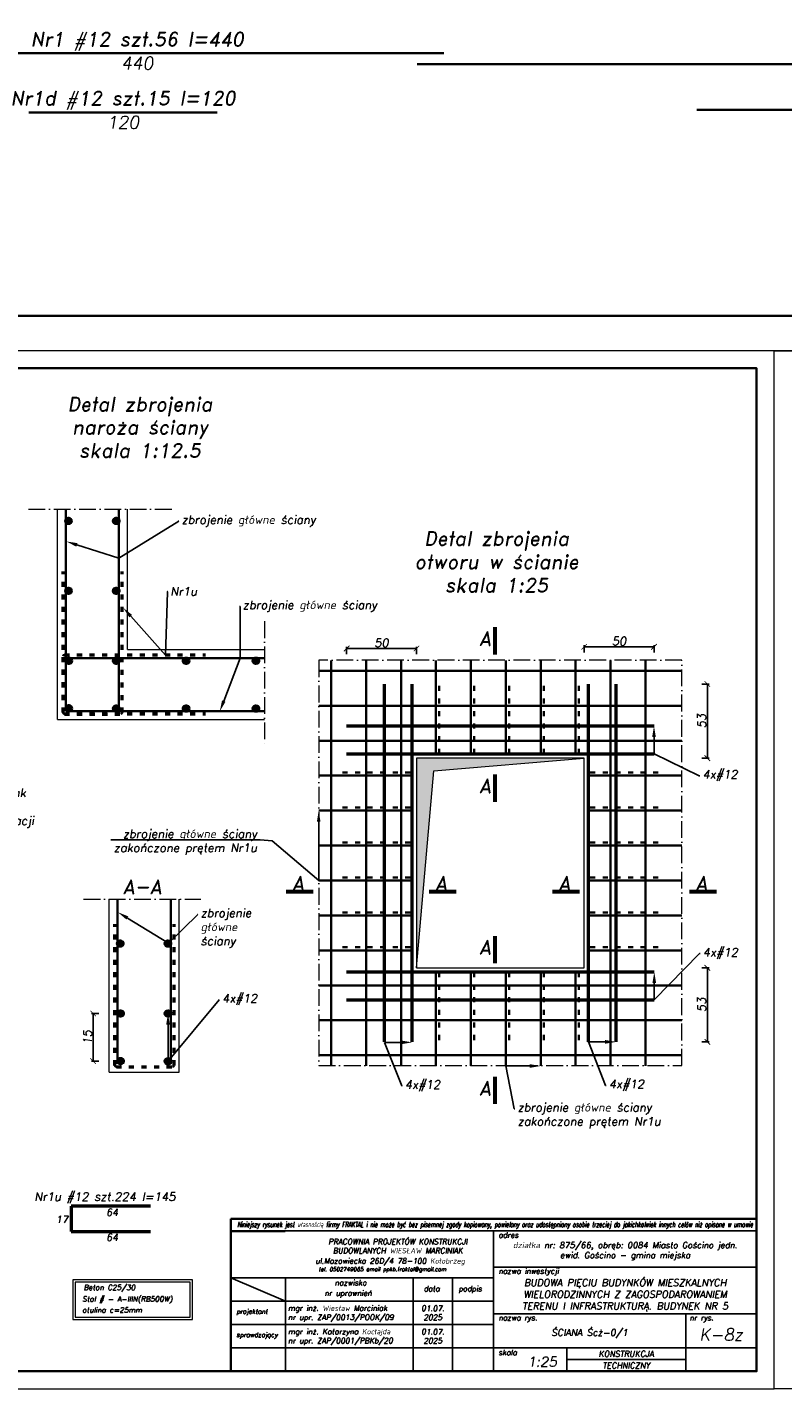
# Model space of a CAD drawing. Header units: millimetres. Extents: x 300938 to 312016, y 11971 to 20881.
# Tile 25 of 239: x 306782 to 307323, y 12999 to 13973. Entities that reach past the tile are written whole.
import ezdxf
from ezdxf import colors
from ezdxf.entities.mleader import LeaderData, LeaderLine
from ezdxf.math import Vec2, Vec3

# ---------------------------------------------------------------- set-up
doc = ezdxf.new("R2010")
doc.units = ezdxf.units.MM
doc.linetypes.add('ACAD_ISO03W100', pattern=[30, 12, -18])
doc.linetypes.add('ACAD_ISO10W100', pattern=[18, 12, -3, 0, -3])
for name, color, linetype, lineweight in [('konstrukcja', 3, 'Continuous', 35), ('konstrukcja fundamenty', 6, 'ACAD_ISO10W100', 35), ('konstrukcja wymiary', 1, 'Continuous', 13), ('opisy', 2, 'Continuous', 18), ('osie', 5, 'ACAD_ISO10W100', 13), ('zbrojenie', 4, 'Continuous', 50), ('zbrojenie płyty', 141, 'Continuous', 35), ('ściany konstrukcja', 85, 'Continuous', 20)]:
    doc.layers.add(name, color=color, linetype=linetype, lineweight=lineweight)
doc.layers.add('tabelka', color=5, linetype='Continuous')
doc.layers.add('Wymiary', color=7, linetype='Continuous')
doc.styles.add('KONSTRUKCJA', font='romand.shx', dxfattribs={"oblique": 10})
doc.styles.add('konstrukcja3', font='romand.shx', dxfattribs={"oblique": 10, "height": 6})
doc.styles.add('mój opis', font='romand.shx', dxfattribs={"oblique": 20})
doc.styles.get("Standard").update_dxf_attribs({"font": 'romand.shx', "oblique": 10})
doc.dimstyles.new('125', dxfattribs={"dimtxt": 6, "dimasz": 4, "dimexe": 1.25, "dimexo": 0.625, "dimgap": 1, "dimtad": 1, "dimdec": 0, "dimtxsty": 'konstrukcja3', "dimblk": 'ARCHTICK', "dimcen": 2.5, "dimadec": 0, "dimazin": 0, "dimtfac": 1, "dimtdec": 0, "dimtix": 1, "dimtmove": 0, "dimatfit": 3, "dimfxl": 4, "dimfxlon": 1, "dimarcsym": 0})

# ---------------------------------------------------------------- blocks, each defined once
blk = doc.blocks.new('_ArchTick')
at = {"color": 0, "linetype": 'ByBlock', "lineweight": 13, "const_width": 0.15}
blk.add_lwpolyline([(-0.5, -0.5), (0.5, 0.5)], dxfattribs=at)
blk = doc.blocks.new('*D24')
at = {"layer": 'Defpoints', "color": 0, "transparency": 16777216}
for p in [(307230.36, 13530.09), (307230.36, 13453.44), (307180.36, 13450.44)]:
    blk.add_point(p, dxfattribs=at)
at = {"layer": 'konstrukcja wymiary', "color": 0, "lineweight": -2, "transparency": 16777216}
for p, q in [((307180.36, 13526.09), (307180.36, 13531.34)), ((307180.36, 13530.09), (307230.36, 13530.09)), ((307230.36, 13526.09), (307230.36, 13531.34))]:
    blk.add_line(p, q, dxfattribs=at)
at = {"layer": 'konstrukcja wymiary', "color": 0, "lineweight": -2, "transparency": 16777216, "xscale": 4, "yscale": 4, "zscale": 4, "rotation": 180}
blk.add_blockref('_ArchTick', (307180.36, 13530.09), dxfattribs=at)
at = {"layer": 'konstrukcja wymiary', "color": 0, "lineweight": -2, "transparency": 16777216, "xscale": 4, "yscale": 4, "zscale": 4}
blk.add_blockref('_ArchTick', (307230.36, 13530.09), dxfattribs=at)
at = {"layer": 'konstrukcja wymiary', "color": 0, "transparency": 16777216, "insert": (307205.36, 13534.09), "char_height": 6, "attachment_point": 5, "style": 'konstrukcja3'}
blk.add_mtext('50', dxfattribs=at)
blk = doc.blocks.new('*D25')
at = {"layer": 'Defpoints', "color": 0, "transparency": 16777216}
for p in [(307060.36, 13528.89), (307010.36, 13453.44), (307060.36, 13450.44)]:
    blk.add_point(p, dxfattribs=at)
at = {"layer": 'konstrukcja wymiary', "color": 0, "lineweight": -2, "transparency": 16777216}
for p, q in [((307010.36, 13524.89), (307010.36, 13530.14)), ((307060.36, 13524.89), (307060.36, 13530.14)), ((307010.36, 13528.89), (307060.36, 13528.89))]:
    blk.add_line(p, q, dxfattribs=at)
at = {"layer": 'konstrukcja wymiary', "color": 0, "lineweight": -2, "transparency": 16777216, "xscale": 4, "yscale": 4, "zscale": 4, "rotation": 180}
blk.add_blockref('_ArchTick', (307010.36, 13528.89), dxfattribs=at)
at = {"layer": 'konstrukcja wymiary', "color": 0, "lineweight": -2, "transparency": 16777216, "xscale": 4, "yscale": 4, "zscale": 4}
blk.add_blockref('_ArchTick', (307060.36, 13528.89), dxfattribs=at)
at = {"layer": 'konstrukcja wymiary', "color": 0, "transparency": 16777216, "insert": (307035.36, 13532.89), "char_height": 6, "attachment_point": 5, "style": 'konstrukcja3'}
blk.add_mtext('50', dxfattribs=at)
blk = doc.blocks.new('*D26')
at = {"layer": 'Defpoints', "color": 0, "transparency": 16777216}
for p in [(307183.36, 13503.44), (307268.56, 13503.44), (307180.36, 13450.44)]:
    blk.add_point(p, dxfattribs=at)
at = {"layer": 'konstrukcja wymiary', "color": 0, "lineweight": -2, "transparency": 16777216}
for p, q in [((307264.56, 13503.44), (307269.81, 13503.44)), ((307268.56, 13450.44), (307268.56, 13503.44)), ((307264.56, 13450.44), (307269.81, 13450.44))]:
    blk.add_line(p, q, dxfattribs=at)
at = {"layer": 'konstrukcja wymiary', "color": 0, "lineweight": -2, "transparency": 16777216, "xscale": 4, "yscale": 4, "zscale": 4}
for p, rotation in [((307268.56, 13503.44), 90), ((307268.56, 13450.44), 270)]:
    blk.add_blockref('_ArchTick', p, dxfattribs=dict(at, rotation=rotation))
at = {"layer": 'konstrukcja wymiary', "color": 0, "transparency": 16777216, "insert": (307264.56, 13476.94), "char_height": 6, "attachment_point": 5, "rotation": 90, "style": 'konstrukcja3'}
blk.add_mtext('53', dxfattribs=at)
blk = doc.blocks.new('*D3')
at = {"layer": 'Defpoints', "color": 0, "transparency": 16777216}
for p in [(307180.36, 13300.44), (307203.36, 13247.44), (307268.56, 13247.44)]:
    blk.add_point(p, dxfattribs=at)
at = {"layer": 'konstrukcja wymiary', "color": 0, "lineweight": -2, "transparency": 16777216}
for p, q in [((307264.56, 13300.44), (307269.81, 13300.44)), ((307268.56, 13300.44), (307268.56, 13247.44)), ((307264.56, 13247.44), (307269.81, 13247.44))]:
    blk.add_line(p, q, dxfattribs=at)
at = {"layer": 'konstrukcja wymiary', "color": 0, "lineweight": -2, "transparency": 16777216, "xscale": 4, "yscale": 4, "zscale": 4}
for p, rotation in [((307268.56, 13300.44), 90), ((307268.56, 13247.44), 270)]:
    blk.add_blockref('_ArchTick', p, dxfattribs=dict(at, rotation=rotation))
at = {"layer": 'konstrukcja wymiary', "color": 0, "transparency": 16777216, "insert": (307264.56, 13273.94), "char_height": 6, "attachment_point": 5, "rotation": 90, "style": 'konstrukcja3'}
blk.add_mtext('53', dxfattribs=at)
blk = doc.blocks.new('*D27')
at = {"layer": 'Defpoints', "color": 0, "transparency": 16777216}
for p in [(306828.93, 13267.73), (306848.58, 13267.73), (306848.58, 13233.71)]:
    blk.add_point(p, dxfattribs=at)
at = {"layer": 'konstrukcja wymiary', "color": 0, "lineweight": -2, "transparency": 16777216}
for p, q in [((306832.93, 13267.73), (306827.68, 13267.73)), ((306828.93, 13233.71), (306828.93, 13267.73)), ((306832.93, 13233.71), (306827.68, 13233.71))]:
    blk.add_line(p, q, dxfattribs=at)
at = {"layer": 'konstrukcja wymiary', "color": 0, "lineweight": -2, "transparency": 16777216, "xscale": 4, "yscale": 4, "zscale": 4}
for p, rotation in [((306828.93, 13267.73), 90), ((306828.93, 13233.71), 270)]:
    blk.add_blockref('_ArchTick', p, dxfattribs=dict(at, rotation=rotation))
at = {"layer": 'konstrukcja wymiary', "color": 0, "transparency": 16777216, "insert": (306824.93, 13250.72), "char_height": 6, "attachment_point": 5, "rotation": 90, "style": 'konstrukcja3'}
blk.add_mtext('15', dxfattribs=at)

msp = doc.modelspace()

# ---------------------------------------------------------------- hatches: boundary and pattern name
at = {"layer": 'konstrukcja wymiary'}
msp.add_hatch(color=256, dxfattribs=at).paths.add_polyline_path([(307072.666, 13441.429), (307180.364, 13450.445), (307060.364, 13450.445), (307060.364, 13300.445)])
at = {"layer": 'zbrojenie'}
for points in [[(306811.289, 13618.18, 1), (306811.289, 13622.02, 1)], [(306845.445, 13618.18, -1), (306845.445, 13622.02, -1)], [(306811.289, 13568.18, 1), (306811.289, 13572.02, 1)], [(306845.445, 13568.18, -1), (306845.445, 13572.02, -1)], [(306809.623, 13520.071, 1), (306813.463, 13520.071, 1)], [(306843.553, 13520.071, 1), (306847.393, 13520.071, 1)], [(306893.553, 13520.071, 1), (306897.393, 13520.071, 1)], [(306943.553, 13520.071, 1), (306947.393, 13520.071, 1)], [(306809.623, 13486.053, -1), (306813.463, 13486.053, -1)], [(306843.553, 13485.915, -1), (306847.393, 13485.915, -1)], [(306893.553, 13485.915, -1), (306897.393, 13485.915, -1)], [(306943.553, 13485.915, -1), (306947.393, 13485.915, -1)], [(306848.327, 13315.84, 1), (306848.327, 13319.68, 1)], [(306882.483, 13315.84, -1), (306882.483, 13319.68, -1)], [(306846.661, 13267.732, 1), (306850.501, 13267.732, 1)], [(306880.591, 13267.732, 1), (306884.431, 13267.732, 1)], [(306846.661, 13233.714, -1), (306850.501, 13233.714, -1)], [(306880.591, 13233.576, -1), (306884.431, 13233.576, -1)]]:
    msp.add_hatch(color=256, dxfattribs=at).paths.add_polyline_path(points)

# ---------------------------------------------------------------- linework, layer by layer
msp.add_line((306927.394, 13111.748), (306966.429, 13111.748))
at = {"layer": 'konstrukcja'}
for points in [[(311991.285, 15816.794), (311991.285, 13766.794), (306291.285, 13766.794), (306291.285, 15816.794)], [(306278.785, 13011.794), (307303.785, 13011.794), (307303.785, 13729.294), (306278.785, 13729.294)]]:
    msp.add_lwpolyline(points, close=True, dxfattribs=at)
at = {"layer": 'konstrukcja fundamenty', "linetype": 'Continuous'}
for p, q in [((307303.785, 13120.942), (306927.394, 13120.942)), ((306927.394, 13120.942), (306927.394, 13011.794)), ((306927.394, 13112.165), (306927.394, 13011.794))]:
    msp.add_line(p, q, dxfattribs=at)
at = {"layer": 'konstrukcja wymiary'}
for p, q in [((307060.364, 13300.445), (307072.666, 13441.429)), ((307072.666, 13441.429), (307180.364, 13450.445))]:
    msp.add_line(p, q, dxfattribs=at)
for points in [[(312016.285, 15841.794), (312016.285, 13741.794), (306266.285, 13741.794), (306266.285, 15841.794)], [(306266.285, 12999.294), (307316.285, 12999.294), (307316.285, 13741.794), (306266.285, 13741.794)], [(307316.285, 13741.794), (307841.285, 13741.794), (307841.285, 12999.294), (307316.285, 12999.294)], [(306814.491, 13048.847), (306900.029, 13048.847), (306900.029, 13077.243), (306814.491, 13077.243)], [(306816.171, 13050.527), (306898.349, 13050.527), (306898.349, 13075.563), (306816.171, 13075.563)]]:
    msp.add_lwpolyline(points, close=True, dxfattribs=at)
at = {"layer": 'osie'}
for p, q in [((306782.691, 13628.503), (306885.236, 13628.503)), ((306951.487, 13548.372), (306951.487, 13460.289)), ((306822.08, 13349.584), (306905.925, 13349.584))]:
    msp.add_line(p, q, dxfattribs=at)
msp.add_lwpolyline([(306990.364, 13230.445), (307250.364, 13230.445), (307250.364, 13520.445), (306990.364, 13520.445)], close=True, dxfattribs=at)
at = {"layer": 'tabelka', "color": 2, "linetype": 'ByBlock'}
for p, q in [((307303.785, 13112.165), (306927.394, 13112.165)), ((307303.785, 13112.165), (306927.394, 13112.165)), ((307115.589, 13112.165), (307115.589, 13011.794)), ((307115.589, 13112.165), (307115.589, 13011.794)), ((307303.785, 13112.165), (307303.785, 13011.794)), ((307303.785, 13112.165), (307303.785, 13011.794)), ((307115.589, 13086.39), (307303.785, 13086.39)), ((306927.394, 13078.708), (307115.589, 13078.708)), ((306927.394, 13078.708), (306966.56, 13061.979)), ((306927.394, 13078.708), (307115.589, 13078.708)), ((306927.394, 13078.708), (306966.56, 13061.979)), ((306966.56, 13078.708), (306966.56, 13011.794)), ((306966.56, 13078.708), (306966.56, 13011.794)), ((307058.043, 13078.708), (307058.043, 13011.794)), ((307058.043, 13078.708), (307058.043, 13011.794)), ((307086.075, 13078.708), (307086.075, 13011.794)), ((306927.394, 13061.979), (307115.589, 13061.979)), ((306927.394, 13061.979), (307115.589, 13061.979)), ((307115.589, 13052.922), (307303.785, 13052.922)), ((307115.589, 13052.922), (307303.785, 13052.922)), ((307253.027, 13052.922), (307253.027, 13011.794)), ((307253.027, 13052.922), (307253.027, 13011.794)), ((306927.394, 13045.251), (307115.589, 13045.251)), ((306927.394, 13045.251), (307115.589, 13045.251)), ((306927.394, 13028.522), (307303.785, 13028.522)), ((306927.394, 13028.522), (307253.027, 13028.522)), ((307167.866, 13028.522), (307167.866, 13011.794)), ((307167.866, 13028.522), (307167.866, 13011.794)), ((307167.866, 13020.158), (307253.027, 13020.158)), ((306927.394, 13011.794), (307303.785, 13011.794)), ((306927.394, 13011.794), (307303.785, 13011.794)), ((306969.215, 13011.794), (307303.785, 13011.794)), ((306969.215, 13011.794), (307303.785, 13011.794))]:
    msp.add_line(p, q, dxfattribs=at)
at = {"layer": 'Wymiary', "lineweight": 60}
for p, q in [((307116.543, 13544.012), (307116.543, 13524.672)), ((307116.543, 13438.631), (307116.543, 13419.29)), ((306967.139, 13354.921), (306986.479, 13354.921)), ((307069.451, 13354.921), (307088.791, 13354.921)), ((307157.729, 13354.921), (307177.069, 13354.921)), ((307255.74, 13354.921), (307275.08, 13354.921)), ((307116.543, 13323.16), (307116.543, 13303.82)), ((307116.543, 13222.41), (307116.543, 13203.07))]:
    msp.add_line(p, q, dxfattribs=at)
at = {"layer": 'zbrojenie', "linetype": 'ACAD_ISO03W100', "ltscale": 0.3}
for p, q in [((306807.502, 13482.992), (306807.502, 13584.031)), ((306849.782, 13482.992), (306849.782, 13584.031)), ((306807.365, 13483.128), (306807.365, 13523.408)), ((306808.365, 13524.408), (306909.404, 13524.408)), ((306808.365, 13482.128), (306909.404, 13482.128)), ((306808.502, 13481.992), (306848.782, 13481.992)), ((306844.54, 13230.652), (306844.54, 13331.691)), ((306886.82, 13230.652), (306886.82, 13331.691)), ((306845.54, 13229.652), (306885.82, 13229.652))]:
    msp.add_line(p, q, dxfattribs=at)
at = {"layer": 'zbrojenie'}
for p, q in [((307037.364, 13247.445), (307037.364, 13503.445)), ((307057.364, 13247.445), (307057.364, 13503.445)), ((307183.364, 13247.445), (307183.364, 13503.445)), ((307203.364, 13247.445), (307203.364, 13503.445)), ((307010.364, 13473.445), (307230.364, 13473.445)), ((307010.364, 13453.445), (307230.364, 13453.445)), ((307010.364, 13297.445), (307230.364, 13297.445)), ((307010.364, 13277.445), (307230.364, 13277.445)), ((306870.018, 13129.857), (306813.084, 13129.857)), ((306813.084, 13129.857), (306813.084, 13111.857)), ((306813.084, 13111.857), (306870.018, 13111.857))]:
    msp.add_line(p, q, dxfattribs=at)
for centre in [(306811.289, 13620.1), (306845.445, 13620.1), (306811.289, 13570.1), (306845.445, 13570.1), (306811.543, 13520.071), (306845.473, 13520.071), (306895.473, 13520.071), (306945.473, 13520.071), (306811.543, 13486.053), (306845.473, 13485.915), (306895.473, 13485.915), (306945.473, 13485.915), (306848.327, 13317.76), (306882.483, 13317.76), (306848.581, 13267.732), (306882.511, 13267.732), (306848.581, 13233.714), (306882.511, 13233.576)]:
    msp.add_circle(centre, 1.92, dxfattribs=at)
at = {"layer": 'zbrojenie płyty'}
for p, q in [((306640.94, 13954.713), (307079.94, 13954.713)), ((307060.94, 13946.884), (307999.94, 13946.884)), ((306782.809, 13912.39), (306917.809, 13912.39)), ((308419.94, 13914.231), (307260.94, 13914.231))]:
    msp.add_line(p, q, dxfattribs=at)
at = {"layer": 'zbrojenie płyty', "ltscale": 0.5}
for p, q in [((306809.404, 13484.031), (306809.404, 13628.503)), ((306847.404, 13484.031), (306847.404, 13628.503)), ((306809.404, 13522.031), (306951.487, 13522.031)), ((306999.28, 13230.203), (306999.28, 13520.203)), ((307024.28, 13230.203), (307024.28, 13520.203)), ((307049.28, 13230.203), (307049.28, 13520.203)), ((307074.28, 13453.445), (307074.28, 13520.203)), ((307099.28, 13453.445), (307099.28, 13520.203)), ((307124.28, 13453.445), (307124.28, 13520.203)), ((307149.28, 13453.445), (307149.28, 13520.203)), ((307174.28, 13453.445), (307174.28, 13520.203)), ((307199.28, 13230.203), (307199.28, 13520.203)), ((307224.28, 13230.203), (307224.28, 13520.203)), ((306990.364, 13512.893), (307250.364, 13512.893)), ((306809.404, 13484.031), (306951.487, 13484.031)), ((306990.364, 13487.893), (307250.364, 13487.893)), ((306990.364, 13462.893), (307250.364, 13462.893)), ((306990.364, 13437.893), (307057.364, 13437.893)), ((307183.364, 13437.893), (307250.364, 13437.893)), ((306990.364, 13412.893), (307057.364, 13412.893)), ((307183.364, 13412.893), (307250.364, 13412.893)), ((306990.364, 13387.893), (307057.364, 13387.893)), ((307183.364, 13387.893), (307250.364, 13387.893)), ((306990.364, 13362.893), (307057.364, 13362.893)), ((307183.364, 13362.893), (307250.364, 13362.893)), ((306846.442, 13231.691), (306846.442, 13349.584)), ((306884.442, 13231.691), (306884.442, 13349.584)), ((306990.364, 13337.893), (307057.364, 13337.893)), ((307183.364, 13337.893), (307250.364, 13337.893)), ((306990.364, 13312.893), (307057.364, 13312.893)), ((307183.364, 13312.893), (307250.364, 13312.893)), ((307074.28, 13230.203), (307074.28, 13297.445)), ((307099.28, 13230.203), (307099.28, 13297.445)), ((307124.28, 13230.203), (307124.28, 13297.445)), ((307149.28, 13230.203), (307149.28, 13297.445)), ((307174.28, 13230.203), (307174.28, 13297.445)), ((306990.364, 13287.893), (307250.364, 13287.893)), ((306990.364, 13262.893), (307250.364, 13262.893)), ((306990.364, 13237.893), (307250.364, 13237.893))]:
    msp.add_line(p, q, dxfattribs=at)
at = {"layer": 'zbrojenie płyty', "linetype": 'ACAD_ISO03W100', "ltscale": 0.3}
for p, q in [((307076.621, 13453.515), (307076.621, 13504.178)), ((307101.621, 13453.515), (307101.621, 13504.178)), ((307126.621, 13453.515), (307126.621, 13504.178)), ((307151.621, 13453.515), (307151.621, 13504.178)), ((307176.621, 13453.515), (307176.621, 13504.178)), ((307007.364, 13440.101), (307058.027, 13440.101)), ((307233.364, 13440.101), (307182.701, 13440.101)), ((307007.364, 13415.101), (307058.027, 13415.101)), ((307233.364, 13415.101), (307182.701, 13415.101)), ((307007.364, 13390.101), (307058.027, 13390.101)), ((307233.364, 13390.101), (307182.701, 13390.101)), ((307007.364, 13365.101), (307058.027, 13365.101)), ((307233.364, 13365.101), (307182.701, 13365.101)), ((307007.364, 13340.101), (307058.027, 13340.101)), ((307233.364, 13340.101), (307182.701, 13340.101)), ((307007.364, 13315.101), (307058.027, 13315.101)), ((307233.364, 13315.101), (307182.701, 13315.101)), ((307076.621, 13297.375), (307076.621, 13246.712)), ((307101.621, 13297.375), (307101.621, 13246.712)), ((307126.621, 13297.375), (307126.621, 13246.712)), ((307151.621, 13297.375), (307151.621, 13246.712)), ((307176.621, 13297.375), (307176.621, 13246.712))]:
    msp.add_line(p, q, dxfattribs=at)
at = {"layer": 'zbrojenie płyty', "ltscale": 0.5}
for centre, start, end in [((306808.365, 13523.408), 90, 180), ((306808.365, 13483.128), 180, 270), ((306808.502, 13482.992), 180, 270), ((306848.782, 13482.992), 270, 0), ((306845.403, 13230.788), 180, 270), ((306845.54, 13230.652), 180, 270), ((306885.82, 13230.652), 270, 0)]:
    msp.add_arc(centre, 1, start, end, dxfattribs=at)
at = {"layer": 'ściany konstrukcja'}
for p, q in [((306803.404, 13478.031), (306803.404, 13628.503)), ((306853.404, 13528.031), (306853.404, 13628.503)), ((306853.404, 13528.031), (306951.487, 13528.031)), ((306803.404, 13478.031), (306951.487, 13478.031)), ((306840.442, 13225.691), (306840.442, 13349.584)), ((306890.442, 13225.691), (306890.442, 13349.584)), ((306840.442, 13225.691), (306890.442, 13225.691))]:
    msp.add_line(p, q, dxfattribs=at)
msp.add_lwpolyline([(307060.364, 13300.445), (307180.364, 13300.445), (307180.364, 13450.445), (307060.364, 13450.445)], close=True, dxfattribs=at)

# ---------------------------------------------------------------- texts
at = {"insert": (306931.984, 13118.714), "char_height": 3.801927, "width": 361.1286, "attachment_point": 1}
msp.add_mtext('{\\Fsimplex|c238;\\W0.6;Niniejszy rysunek jest własnością firmy FRAKTAL i nie może być bez pisemnej zgody kopiowany, powielany oraz udostępniony osobie trzeciej do jakichkolwiek innych celów niż opisane w umowie}', dxfattribs=at)
at = {"style": 'mój opis'}
for s, insert, char_height, width, attachment_point in [('{\\Q10;adres}', (307119.043, 13111.204), 3.87233, 191.63894, 1), ('\\pxqc;{\\Q10;PRACOWNIA PROJEKTÓW KONSTRUKCJI\\PBUDOWLANYCH WIESŁAW MARCINIAK}', (306951.187, 13106.475), 3.87233, 191.63894, 1), ('\\pxqc;{\\Q10;działka nr: 875/66, obręb: 0084 Miasto Gościno jedn. ewid. Gościno - gmina miejska }', (307209.687, 13097.72), 4.33333, 188.19538, 5), ('{\\Q10;ul.Mazowiecka 26D/4 78-100 Kołobrzeg\\P\\pxql;\\H0.85511x; \\H0.85714x;tel. 0502749065 email ppkb.fraktal@gmail.com}', (306987.992, 13092.68), 3.87233, 191.63894, 1), ('{\\Q10;nazwa inwestycji}', (307119.043, 13085.429), 3.87233, 191.63894, 1), ('{\\Q10;nazwisko}', (307001.822, 13077.139), 3.87233, 191.63894, 1), ('{\\Q10;data}', (307065.496, 13072.836), 3.87233, 191.63894, 1), ('{\\Q10;podpis}', (307090.401, 13072.836), 3.87233, 191.63894, 1), ('\\pxsm1,qc;{\\Q10;BUDOWA PIĘCIU BUDYNKÓW MIESZKALNYCH WIELORODZINNYCH Z ZAGOSPODAROWANIEM TERENU I INFRASTRUKTURĄ. BUDYNEK NR 5}', (307209.687, 13066.326), 4.999995, 188.19538, 5), ('{\\Q10;nr uprawnień}', (306994.513, 13069.624), 3.87233, 191.63894, 1), ('\\pxt20;{\\Q10;projektant}', (306931.418, 13056.27), 3.31128, 191.63894, 1), ('{\\Q10;mgr inż. Wiesław Marciniak}', (306968.44, 13058.864), 3.87233, 191.63894, 1), ('\\A1;{\\Q10;nr upr. ZAP/0013/POOK/09}', (306968.44, 13052.388), 3.87233, 191.63894, 1), ('{\\Q10;01.07.\\P2025}', (307072.059, 13053.615), 3.87233, 28.03215, 5), ('{\\Q10;mgr inż. Katarzyna Kocłajda}', (306968.44, 13042.136), 3.87233, 191.63894, 1), ('{\\Q10;01.07.\\P2025}', (307072.059, 13036.887), 3.87233, 28.03215, 5), ('{\\Q10;nazwa rys.}', (307119.043, 13052.083), 3.86666, 191.63894, 1), ('\\pxqc;{\\Q10;ŚCIANA Ścż-0/1}', (307184.308, 13038.731), 4.79999, 137.43732, 5), ('{\\Q10;nr rys.}', (307255.743, 13051.976), 3.87233, 191.63894, 1), ('{\\Q10;K-8z}', (307278.406, 13038.043), 8.62312, 50.75806, 5), ('\\pxt20;{\\Q10;sprawdzający}', (306931.418, 13039.542), 3.31128, 191.63894, 1), ('\\A1;{\\Q10;nr upr. ZAP/0001/PBKb/20}', (306968.44, 13035.66), 3.87233, 191.63894, 1), ('{\\Q10;skala}', (307118.974, 13027.149), 3.87233, 191.63894, 1), ('{\\Q10;KONSTRUKCJA}', (307210.446, 13024.34), 4.18212, 85.16082, 5), ('{\\Q10;1:25}', (307139.748, 13022.147), 7.04061, 191.63894, 1), ('{\\Q10;TECHNICZNY}', (307210.446, 13015.976), 4.18212, 85.16082, 5)]:
    msp.add_mtext(s, dxfattribs=dict(at, insert=insert, char_height=char_height, width=width, attachment_point=attachment_point))
at = {"layer": 'opisy'}
for s, insert, char_height, width, attachment_point in [('Nr1 #12 szt.56 l=440', (306860.44, 13963.114), 9.99999, 253.11941, 5), ('440', (306860.44, 13947.6), 9, 253.11941, 5), ('Nr1d #12 szt.15 l=120', (306850.309, 13920.792), 9.99999, 253.11941, 5), ('120', (306850.309, 13905.278), 9, 253.11941, 5), ('A', (307105.052, 13540.973), 10, 12.85085, 1), ('A', (307105.052, 13435.591), 10, 12.85085, 1), ('A', (306971.277, 13365.941), 10, 12.85085, 1), ('A', (307073.589, 13365.941), 10, 12.85085, 1), ('A', (307161.867, 13365.941), 10, 12.85085, 1), ('A', (307259.878, 13365.941), 10, 12.85085, 1), ('\\pxqc;{\\H0.66667x;A-A}', (306625.81, 13363.311), 15, 476.29759, 1), ('A', (307105.052, 13320.121), 10, 12.85085, 1), ('A', (307105.052, 13219.371), 10, 12.85085, 1)]:
    msp.add_mtext(s, dxfattribs=dict(at, insert=insert, char_height=char_height, width=width, attachment_point=attachment_point))
at = {"layer": 'opisy', "style": 'KONSTRUKCJA'}
for s, insert, char_height, width, attachment_point in [('\\pxqc;{\\H0.66667x;Detal zbrojenia \\Pnaroża ściany\\P\\H1x;skala 1:12.5}', (306624.245, 13708.752), 15, 476.29759, 1), ('\\pxqc;{\\H0.66667x;Detal zbrojenia \\Potworu w ścianie\\Pskala 1:25}', (306879.53, 13612.545), 15, 476.29759, 1), ('Nr2 w układzie jak\\Pkotwiony element\\Pwyższej kondygnacji', (306705.288, 13428.675), 6, 246.15532, 1), ('Nr1u #12 szt.224 l=145', (306837.375, 13135.738), 6, 166.44856, 5), ('17', (306806.653, 13120.504), 5, 72.84674, 5), ('64', (306842.537, 13125.556), 5, 72.84674, 5), ('64', (306842.537, 13107.556), 5, 72.84674, 5), ('Beton C25/30', (306822.178, 13073.673), 3.78, 119.54237, 1), ('Stal # - A-IIIN(RB500W) ', (306821.192, 13065.4), 3.78, 119.54237, 1), ('otulina c=25mm', (306821.162, 13057.517), 3.78, 119.54237, 1)]:
    msp.add_mtext(s, dxfattribs=dict(at, insert=insert, char_height=char_height, width=width, attachment_point=attachment_point))

# ---------------------------------------------------------------- dimensions: what is measured, and where the dimension line sits
at = {"layer": 'konstrukcja wymiary'}
for base, p1, p2, picture, middle in [((307060.364, 13528.89), (307010.364, 13453.445), (307060.364, 13450.445), '*D25', (307035.364, 13532.89)), ((307230.364, 13530.089), (307180.364, 13450.445), (307230.364, 13453.445), '*D24', (307205.364, 13534.089))]:
    dim = msp.add_linear_dim(base=base, p1=p1, p2=p2, dimstyle='125', override={"dimtmove": 1}, dxfattribs=at)
    dim.commit()
    dim.dimension.update_dxf_attribs({"geometry": picture, "text_midpoint": middle})
for base, p1, p2, picture, middle in [((307268.555, 13503.445), (307180.364, 13450.445), (307183.364, 13503.445), '*D26', (307264.555, 13476.945)), ((307268.555, 13247.445), (307180.364, 13300.445), (307203.364, 13247.445), '*D3', (307264.555, 13273.945))]:
    dim = msp.add_linear_dim(base=base, p1=p1, p2=p2, angle=90, dimstyle='125', override={"dimtmove": 1}, dxfattribs=at)
    dim.commit()
    dim.dimension.update_dxf_attribs({"geometry": picture, "text_midpoint": middle})
dim = msp.add_linear_dim(base=(306828.929, 13267.732), p1=(306848.581, 13233.714), p2=(306848.581, 13267.732), angle=90, text='15', dimstyle='125', override={"dimtmove": 1}, dxfattribs=at)
dim.commit()
dim.dimension.update_dxf_attribs({"geometry": '*D27', "text_midpoint": (306824.929, 13250.723)})

# ---------------------------------------------------------------- leaders
ml = msp.add_multileader_mtext('Standard', dxfattribs=at)
ml.set_content('zbrojenie główne ściany', color=256, style='KONSTRUKCJA')
ml.set_leader_properties()
ml.build(insert=Vec2(0, 0))
ml.multileader.update_dxf_attribs({"text_right_attachment_type": 6, "dogleg_length": 0.36, "arrow_head_size": 8})
ctx = ml.context
ctx.base_point, ctx.char_height, ctx.arrow_head_size, ctx.plane_origin = Vec3(306890.249, 13619.996), 6, 8, Vec3(306906.069, 13619.425)
ctx.right_attachment = 6
notes = []
notes.append((ctx, [(1, (1, 1, 0), (306889.889, 13619.996), (1, 0), 0.36, [(0, [(306809.669, 13605.438), (306847.2, 13593.389), (306890.249, 13619.996)], 0, [])])]))
ctx.mtext.insert, ctx.mtext.flow_direction = Vec3(306892.249, 13623.996), 5
ml = msp.add_multileader_mtext('Standard', dxfattribs=at)
ml.set_content('Nr1u', color=256, style='KONSTRUKCJA')
ml.set_leader_properties()
ml.build(insert=Vec2(0, 0))
ml.multileader.update_dxf_attribs({"text_right_attachment_type": 6, "dogleg_length": 0.36, "arrow_head_size": 8})
ctx = ml.context
ctx.base_point, ctx.char_height, ctx.arrow_head_size, ctx.plane_origin = Vec3(306882.205, 13569.687), 6, 8, Vec3(306898.025, 13568.515)
ctx.right_attachment = 6
notes.append((ctx, [(1, (1, 1, 0), (306881.845, 13569.687), (1, 0), 0.36, [(0, [(306850.488, 13557.965), (306880.748, 13524.156), (306882.205, 13569.087)], 0, [])])]))
ctx.mtext.insert, ctx.mtext.flow_direction = Vec3(306884.205, 13572.687), 5
ml = msp.add_multileader_mtext('Standard', dxfattribs=at)
ml.set_content('zbrojenie główne ściany', color=256, style='KONSTRUKCJA')
ml.set_leader_properties()
ml.build(insert=Vec2(0, 0))
ml.multileader.update_dxf_attribs({"text_right_attachment_type": 6, "dogleg_length": 0.36, "arrow_head_size": 8})
ctx = ml.context
ctx.base_point, ctx.char_height, ctx.arrow_head_size, ctx.plane_origin = Vec3(306934.131, 13559.024), 6, 8, Vec3(306949.951, 13558.453)
ctx.right_attachment = 6
notes.append((ctx, [(1, (1, 1, 0), (306933.771, 13559.024), (1, 0), 0.36, [(0, [(306919.549, 13483.822), (306934.277, 13521.967), (306934.131, 13559.024)], 0, [])])]))
ctx.mtext.insert, ctx.mtext.flow_direction = Vec3(306936.131, 13563.024), 5
ml = msp.add_multileader_mtext('Standard', dxfattribs=at)
ml.set_content('4x#12', color=256, style='KONSTRUKCJA')
ml.set_leader_properties()
ml.build(insert=Vec2(0, 0))
ml.multileader.update_dxf_attribs({"text_right_attachment_type": 6, "dogleg_length": 0.36, "arrow_head_size": 8})
ctx = ml.context
ctx.base_point, ctx.char_height, ctx.arrow_head_size, ctx.plane_origin = Vec3(307263.092, 13437.885), 6, 8, Vec3(307290.646, 13457.818)
ctx.right_attachment = 6
notes.append((ctx, [(1, (1, 1, 0), (307262.732, 13437.885), (1, 0), 0.36, [(0, [(307230.364, 13473.445), (307230.364, 13453.445), (307262.732, 13437.885)], 0, [])])]))
ctx.mtext.insert, ctx.mtext.flow_direction = Vec3(307265.092, 13441.885), 5
ml = msp.add_multileader_mtext('Standard', dxfattribs=at)
ml.set_content('zbrojenie główne ściany \\Pzakończone prętem Nr1u', color=256, style='KONSTRUKCJA')
ml.set_leader_properties()
ml.build(insert=Vec2(0, 0))
ml.multileader.update_dxf_attribs({"text_right_attachment_type": 6, "dogleg_length": 0.36, "arrow_head_size": 8})
ctx = ml.context
ctx.base_point, ctx.char_height, ctx.arrow_head_size, ctx.plane_origin = Vec3(306824.655, 13395.293), 6, 8, Vec3(306872.738, 13395.575)
ctx.right_attachment, ctx.text_align_type = 6, 2
notes.append((ctx, [(0, (1, 1, 0), (306948.492, 13392.093), (-1, 0), 0.36, [(0, [(306990.364, 13412.893), (306990.364, 13362.893), (306957.073, 13391.293)], 0, [])])]))
ctx.mtext.insert, ctx.mtext.alignment, ctx.mtext.flow_direction = Vec3(306946.132, 13399.293), 3, 5
ml = msp.add_multileader_mtext('Standard', dxfattribs=at)
ml.set_content('zbrojenie \\Pgłówne \\Pściany', color=256, style='KONSTRUKCJA')
ml.set_leader_properties()
ml.build(insert=Vec2(0, 0))
ml.multileader.update_dxf_attribs({"text_right_attachment_type": 6, "dogleg_length": 0.36, "arrow_head_size": 8})
ctx = ml.context
ctx.base_point, ctx.char_height, ctx.arrow_head_size, ctx.plane_origin = Vec3(306903.88, 13338.661), 6, 8, Vec3(306919.7, 13338.089)
ctx.right_attachment = 6
notes.append((ctx, [(1, (1, 1, 0), (306903.52, 13338.661), (1, 0), 0.36, [(0, [(306846.603, 13340.243), (306882.786, 13318.115), (306903.88, 13338.661)], 0, [])])]))
ctx.mtext.insert, ctx.mtext.flow_direction = Vec3(306905.88, 13342.661), 5
ml = msp.add_multileader_mtext('Standard', dxfattribs=at)
ml.set_content('4x#12', color=256, style='KONSTRUKCJA')
ml.set_leader_properties()
ml.build(insert=Vec2(0, 0))
ml.multileader.update_dxf_attribs({"text_right_attachment_type": 6, "dogleg_length": 0.36, "arrow_head_size": 8})
ctx = ml.context
ctx.base_point, ctx.char_height, ctx.arrow_head_size, ctx.plane_origin = Vec3(307263.291, 13310.6), 6, 8, Vec3(307290.845, 13281.87)
ctx.right_attachment = 6
notes.append((ctx, [(1, (1, 1, 0), (307262.931, 13310.6), (1, 0), 0.36, [(0, [(307230.562, 13297.496), (307230.562, 13277.496), (307262.931, 13310.6)], 0, [])])]))
ctx.mtext.insert, ctx.mtext.flow_direction = Vec3(307265.291, 13314.6), 5
ml = msp.add_multileader_mtext('Standard', dxfattribs=at)
ml.set_content('4x#12', color=256, style='KONSTRUKCJA')
ml.set_leader_properties()
ml.build(insert=Vec2(0, 0))
ml.multileader.update_dxf_attribs({"text_right_attachment_type": 6, "dogleg_length": 0.36, "arrow_head_size": 8})
ctx = ml.context
ctx.base_point, ctx.char_height, ctx.arrow_head_size, ctx.plane_origin = Vec3(306919.243, 13277.638), 6, 8, Vec3(306935.063, 13277.067)
ctx.right_attachment = 6
notes.append((ctx, [(1, (1, 1, 0), (306918.883, 13277.638), (1, 0), 0.36, [(0, [(306882.511, 13267.732), (306882.511, 13233.576), (306919.243, 13277.638)], 0, [])])]))
ctx.mtext.insert, ctx.mtext.width, ctx.mtext.flow_direction = Vec3(306921.243, 13281.638), 35.81865, 5
ml = msp.add_multileader_mtext('Standard', dxfattribs=at)
ml.set_content('4x#12', color=256, style='KONSTRUKCJA')
ml.set_leader_properties()
ml.build(insert=Vec2(0, 0))
ml.multileader.update_dxf_attribs({"text_right_attachment_type": 6, "dogleg_length": 0.36, "arrow_head_size": 8})
ctx = ml.context
ctx.base_point, ctx.char_height, ctx.arrow_head_size, ctx.plane_origin = Vec3(307050.13, 13215.969), 6, 8, Vec3(307077.685, 13229.789)
ctx.right_attachment = 6
notes.append((ctx, [(1, (1, 1, 0), (307049.77, 13215.969), (1, 0), 0.36, [(0, [(307057.371, 13247.11), (307037.371, 13247.11), (307049.77, 13215.969)], 0, [])])]))
ctx.mtext.insert, ctx.mtext.width, ctx.mtext.flow_direction = Vec3(307052.13, 13219.969), 7.47438, 5
ml = msp.add_multileader_mtext('Standard', dxfattribs=at)
ml.set_content('4x#12', color=256, style='KONSTRUKCJA')
ml.set_leader_properties()
ml.build(insert=Vec2(0, 0))
ml.multileader.update_dxf_attribs({"text_right_attachment_type": 6, "dogleg_length": 0.36, "arrow_head_size": 8})
ctx = ml.context
ctx.base_point, ctx.char_height, ctx.arrow_head_size, ctx.plane_origin = Vec3(307196.123, 13216.304), 6, 8, Vec3(307223.677, 13230.124)
ctx.right_attachment = 6
notes.append((ctx, [(1, (1, 1, 0), (307195.763, 13216.304), (1, 0), 0.36, [(0, [(307203.364, 13247.445), (307183.364, 13247.445), (307195.763, 13216.304)], 0, [])])]))
ctx.mtext.insert, ctx.mtext.width, ctx.mtext.flow_direction = Vec3(307198.123, 13220.304), 5.79041, 5
ml = msp.add_multileader_mtext('Standard', dxfattribs=at)
ml.set_content('zbrojenie główne ściany \\Pzakończone prętem Nr1u', color=256, style='KONSTRUKCJA')
ml.set_leader_properties()
ml.build(insert=Vec2(0, 0))
ml.multileader.update_dxf_attribs({"text_right_attachment_type": 6, "dogleg_length": 0.36, "arrow_head_size": 8})
ctx = ml.context
ctx.base_point, ctx.char_height, ctx.arrow_head_size, ctx.plane_origin = Vec3(307130.738, 13199.588), 6, 8, Vec3(307169.182, 13199.87)
ctx.right_attachment = 6
notes.append((ctx, [(1, (1, 1, 0), (307130.378, 13199.588), (1, 0), 0.36, [(0, [(307149.28, 13230.203), (307124.28, 13230.203), (307130.378, 13199.588)], 0, [])])]))
ctx.mtext.insert, ctx.mtext.flow_direction = Vec3(307132.738, 13203.588), 5
for ctx, leaders in notes:
    for number, flags, end, landing, length, lines in leaders:
        leader = LeaderData()
        leader.index, (leader.has_last_leader_line, leader.has_dogleg_vector, leader.attachment_direction) = number, flags
        leader.last_leader_point, leader.dogleg_vector, leader.dogleg_length = Vec3(end), Vec3(landing), length
        for number, points, colour, breaks in lines:
            line = LeaderLine()
            line.index, line.vertices, line.color, line.breaks = number, Vec3.list(points), colors.encode_raw_color(colour), breaks
            leader.lines.append(line)
        ctx.leaders.append(leader)

doc.saveas('drawing.dxf')
